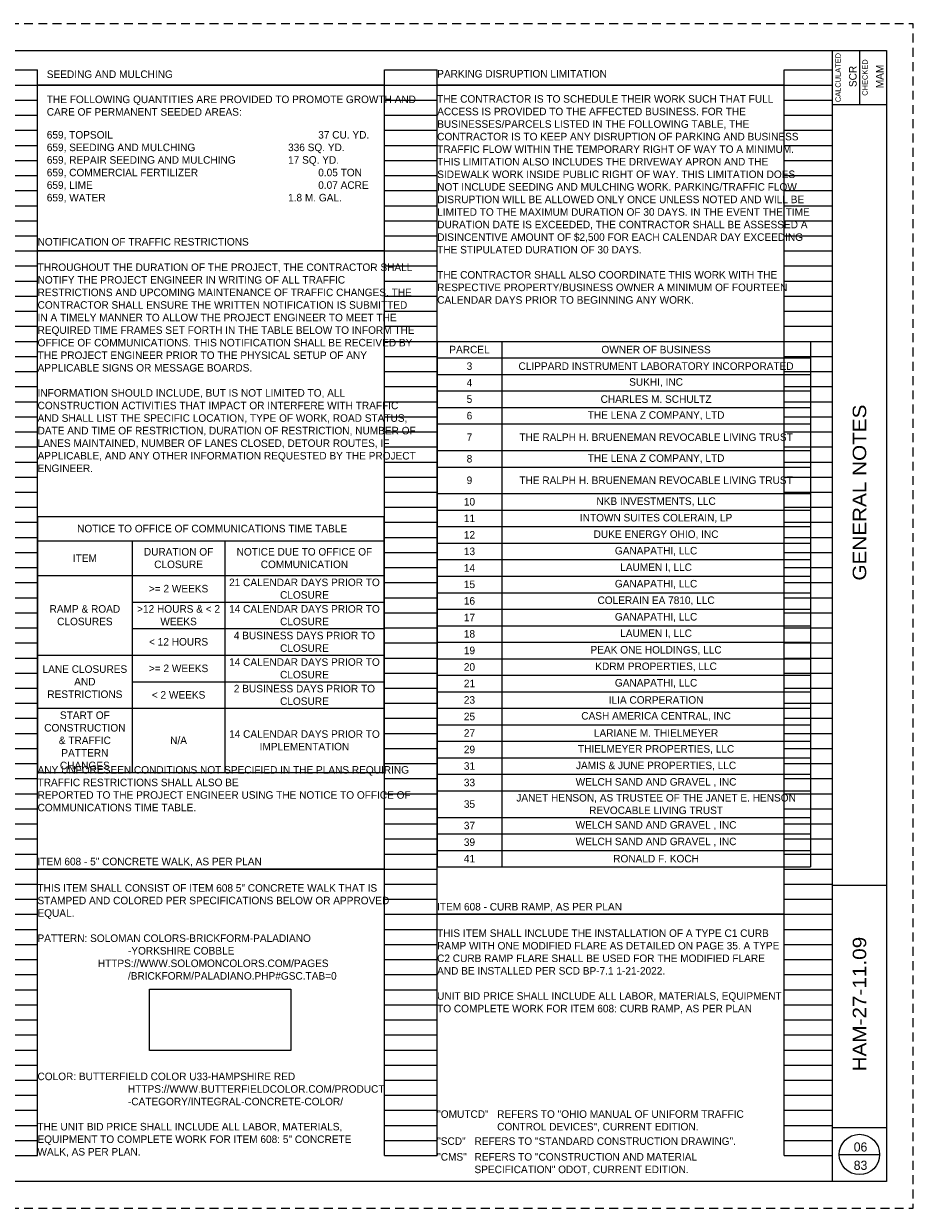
# Paper-space layout '113851GN001' of a CAD drawing. Header units: feet. Extents: x 0 to 34, y 0 to 22.
# Tile 2 of 2: x 17.5 to 34, y 0 to 22. Entities that reach past the tile are written whole.
import ezdxf
from ezdxf.enums import TextEntityAlignment as Align

# ---------------------------------------------------------------- set-up
doc = ezdxf.new("R2010")
doc.units = ezdxf.units.FT
doc.header["$MEASUREMENT"] = 0
doc.header["$XCLIPFRAME"] = 2
doc.linetypes.add('OhDOT_USTN3', pattern=[0.22, 0.165, -0.055])
doc.layers.add('0_Mview', color=7, linetype='Continuous', plot=False)
for name, color, linetype in [('SH_Border', 7, 'Continuous'), ('SH_Cut_Line', 7, 'OhDOT_USTN3'), ('SH_Data', 7, 'Continuous'), ('SH_Text', 7, 'Continuous')]:
    doc.layers.add(name, color=color, linetype=linetype)
doc.styles.add('Font 70-Main Title', font='txt', dxfattribs={"width": 1.15, "height": 0.25})
doc.styles.add('Slanted-Normal', font='font31.shx', dxfattribs={"height": 0.14})
doc.styles.add('Straight-Normal', font='font30.shx', dxfattribs={"height": 0.14})
doc.styles.add('Straight-Sub Title', font='font30.shx', dxfattribs={"height": 0.17})
doc.styles.add('Style-font31', font='font31.shx')
picture_1 = doc.add_image_def('image1.jpg', size_in_pixel=(340, 340))

# ---------------------------------------------------------------- blocks, each defined once
blk = doc.blocks.new('BLKWO')
at = {"layer": 'SH_Border', "color": 7, "linetype": 'Continuous'}
for p, q in [((32.5, 0.5), (32.5, 21.5)), ((33, 21.5), (33, 20.5)), ((32.5, 20.5), (33.5, 20.5)), ((32.5, 6), (33.5, 6)), ((32.5, 1.5), (33.5, 1.5))]:
    blk.add_line(p, q, dxfattribs=at)
at = {"layer": 'SH_Border', "color": 7, "linetype": 'Continuous', "flags": 128}
blk.add_lwpolyline([(2, 21.5), (33.5, 21.5), (33.5, 0.5), (2, 0.5), (2, 21.5)], close=True, dxfattribs=at)
at = {"layer": 'SH_Cut_Line', "color": 7, "linetype": 'OhDOT_USTN3', "flags": 128}
blk.add_lwpolyline([(0, 0), (34, 0), (34, 22), (0, 22), (0, 0)], close=True, dxfattribs=at)
at = {"layer": 'SH_Data', "color": 7, "linetype": 'Continuous'}
blk.add_line((32.625, 1), (33.375, 1), dxfattribs=at)
blk.add_circle((33, 1), 0.375, dxfattribs=at)
at = {"layer": 'SH_Data', "color": 7, "linetype": 'Continuous', "style": 'Straight-Normal'}
for s, p in [('CALCULATED', (32.553, 21)), ('CHECKED', (33.053, 21))]:
    blk.add_text(s, height=0.1, rotation=90, dxfattribs=at).set_placement(p, align=Align.TOP_CENTER)
at = {"layer": 'SH_Data', "style": 'Straight-Normal'}
for tag, p in [('CALCULATED', (32.989, 21.02)), ('CHECKED', (33.489, 21.02))]:
    blk.add_attdef(tag, text='', height=0.14, rotation=90, dxfattribs=at).set_placement(p, align=Align.BOTTOM_CENTER)
at = {"layer": 'SH_Data', "style": 'Font 70-Main Title', "width": 1.15}
for tag, p in [('TITLEAREA2M', (33, 13.292)), ('TITLEAREA1', (33, 3.792))]:
    blk.add_attdef(tag, text='', height=0.25, rotation=90, dxfattribs=at).set_placement(p, align=Align.MIDDLE_CENTER)
at = {"layer": 'SH_Data', "style": 'Straight-Sub Title'}
for tag, p in [('SHEETNO', (33.02, 1.003)), ('SHEETTOTAL', (33.02, 0.663))]:
    blk.add_attdef(tag, text='', height=0.17, dxfattribs=at).set_placement(p, align=Align.BOTTOM_CENTER)
blk = doc.blocks.new('4COL')
at = {"layer": 'Defpoints', "color": 3, "linetype": 'Continuous'}
for p, q in [((2, 0.98), (2, 21.14)), ((2, 21.14), (2.9, 21.14)), ((2.9, 0.98), (2.9, 21.14)), ((9.34, 0.98), (9.34, 21.14)), ((9.34, 21.14), (10.32, 21.14)), ((10.32, 0.98), (10.32, 21.14)), ((16.76, 0.98), (16.76, 21.14)), ((16.76, 21.14), (17.74, 21.14)), ((17.74, 0.98), (17.74, 21.14)), ((24.18, 0.98), (24.18, 21.14)), ((24.18, 21.14), (25.16, 21.14)), ((25.16, 0.98), (25.16, 21.14)), ((31.6, 0.98), (31.6, 21.14)), ((31.6, 21.14), (32.5, 21.14)), ((32.5, 0.98), (32.5, 21.14)), ((2, 20.86), (2.9, 20.86)), ((9.34, 20.86), (10.32, 20.86)), ((16.76, 20.86), (17.74, 20.86)), ((24.18, 20.86), (25.16, 20.86)), ((31.6, 20.86), (32.5, 20.86)), ((2, 20.58), (2.9, 20.58)), ((9.34, 20.58), (10.32, 20.58)), ((16.76, 20.58), (17.74, 20.58)), ((24.18, 20.58), (25.16, 20.58)), ((31.6, 20.58), (32.5, 20.58)), ((2, 20.3), (2.9, 20.3)), ((9.34, 20.3), (10.32, 20.3)), ((16.76, 20.3), (17.74, 20.3)), ((24.18, 20.3), (25.16, 20.3)), ((31.6, 20.3), (32.5, 20.3)), ((2, 20.02), (2.9, 20.02)), ((9.34, 20.02), (10.32, 20.02)), ((16.76, 20.02), (17.74, 20.02)), ((24.18, 20.02), (25.16, 20.02)), ((31.6, 20.02), (32.5, 20.02)), ((2, 19.74), (2.9, 19.74)), ((9.34, 19.74), (10.32, 19.74)), ((16.76, 19.74), (17.74, 19.74)), ((24.18, 19.74), (25.16, 19.74)), ((31.6, 19.74), (32.5, 19.74)), ((2, 19.46), (2.9, 19.46)), ((9.34, 19.46), (10.32, 19.46)), ((16.76, 19.46), (17.74, 19.46)), ((24.18, 19.46), (25.16, 19.46)), ((31.6, 19.46), (32.5, 19.46)), ((2, 19.18), (2.9, 19.18)), ((9.34, 19.18), (10.32, 19.18)), ((16.76, 19.18), (17.74, 19.18)), ((24.18, 19.18), (25.16, 19.18)), ((31.6, 19.18), (32.5, 19.18)), ((2, 18.9), (2.9, 18.9)), ((9.34, 18.9), (10.32, 18.9)), ((16.76, 18.9), (17.74, 18.9)), ((24.18, 18.9), (25.16, 18.9)), ((31.6, 18.9), (32.5, 18.9)), ((2, 18.62), (2.9, 18.62)), ((9.34, 18.62), (10.32, 18.62)), ((16.76, 18.62), (17.74, 18.62)), ((24.18, 18.62), (25.16, 18.62)), ((31.6, 18.62), (32.5, 18.62)), ((2, 18.34), (2.9, 18.34)), ((9.34, 18.34), (10.32, 18.34)), ((16.76, 18.34), (17.74, 18.34)), ((24.18, 18.34), (25.16, 18.34)), ((31.6, 18.34), (32.5, 18.34)), ((2, 18.06), (2.9, 18.06)), ((9.34, 18.06), (10.32, 18.06)), ((16.76, 18.06), (17.74, 18.06)), ((24.18, 18.06), (25.16, 18.06)), ((31.6, 18.06), (32.5, 18.06)), ((2, 17.78), (2.9, 17.78)), ((9.34, 17.78), (10.32, 17.78)), ((16.76, 17.78), (17.74, 17.78)), ((24.18, 17.78), (25.16, 17.78)), ((31.6, 17.78), (32.5, 17.78)), ((2, 17.5), (2.9, 17.5)), ((9.34, 17.5), (10.32, 17.5)), ((16.76, 17.5), (17.74, 17.5)), ((24.18, 17.5), (25.16, 17.5)), ((31.6, 17.5), (32.5, 17.5)), ((2, 17.22), (2.9, 17.22)), ((9.34, 17.22), (10.32, 17.22)), ((16.76, 17.22), (17.74, 17.22)), ((24.18, 17.22), (25.16, 17.22)), ((31.6, 17.22), (32.5, 17.22)), ((2, 16.94), (2.9, 16.94)), ((9.34, 16.94), (10.32, 16.94)), ((16.76, 16.94), (17.74, 16.94)), ((24.18, 16.94), (25.16, 16.94)), ((31.6, 16.94), (32.5, 16.94)), ((2, 16.66), (2.9, 16.66)), ((9.34, 16.66), (10.32, 16.66)), ((16.76, 16.66), (17.74, 16.66)), ((24.18, 16.66), (25.16, 16.66)), ((31.6, 16.66), (32.5, 16.66)), ((2, 16.38), (2.9, 16.38)), ((9.34, 16.38), (10.32, 16.38)), ((16.76, 16.38), (17.74, 16.38)), ((24.18, 16.38), (25.16, 16.38)), ((31.6, 16.38), (32.5, 16.38)), ((2, 16.1), (2.9, 16.1)), ((9.34, 16.1), (10.32, 16.1)), ((16.76, 16.1), (17.74, 16.1)), ((24.18, 16.1), (25.16, 16.1)), ((31.6, 16.1), (32.5, 16.1)), ((2, 15.82), (2.9, 15.82)), ((9.34, 15.82), (10.32, 15.82)), ((16.76, 15.82), (17.74, 15.82)), ((24.18, 15.82), (25.16, 15.82)), ((31.6, 15.82), (32.5, 15.82)), ((2, 15.54), (2.9, 15.54)), ((9.34, 15.54), (10.32, 15.54)), ((16.76, 15.54), (17.74, 15.54)), ((24.18, 15.54), (25.16, 15.54)), ((31.6, 15.54), (32.5, 15.54)), ((2, 15.26), (2.9, 15.26)), ((9.34, 15.26), (10.32, 15.26)), ((16.76, 15.26), (17.74, 15.26)), ((24.18, 15.26), (25.16, 15.26)), ((31.6, 15.26), (32.5, 15.26)), ((2, 14.98), (2.9, 14.98)), ((9.34, 14.98), (10.32, 14.98)), ((16.76, 14.98), (17.74, 14.98)), ((24.18, 14.98), (25.16, 14.98)), ((31.6, 14.98), (32.5, 14.98)), ((2, 14.7), (2.9, 14.7)), ((9.34, 14.7), (10.32, 14.7)), ((16.76, 14.7), (17.74, 14.7)), ((24.18, 14.7), (25.16, 14.7)), ((31.6, 14.7), (32.5, 14.7)), ((2, 14.42), (2.9, 14.42)), ((9.34, 14.42), (10.32, 14.42)), ((16.76, 14.42), (17.74, 14.42)), ((24.18, 14.42), (25.16, 14.42)), ((31.6, 14.42), (32.5, 14.42)), ((2, 14.14), (2.9, 14.14)), ((9.34, 14.14), (10.32, 14.14)), ((16.76, 14.14), (17.74, 14.14)), ((24.18, 14.14), (25.16, 14.14)), ((31.6, 14.14), (32.5, 14.14)), ((2, 13.86), (2.9, 13.86)), ((9.34, 13.86), (10.32, 13.86)), ((16.76, 13.86), (17.74, 13.86)), ((24.18, 13.86), (25.16, 13.86)), ((31.6, 13.86), (32.5, 13.86)), ((2, 13.58), (2.9, 13.58)), ((9.34, 13.58), (10.32, 13.58)), ((16.76, 13.58), (17.74, 13.58)), ((24.18, 13.58), (25.16, 13.58)), ((31.6, 13.58), (32.5, 13.58)), ((2, 13.3), (2.9, 13.3)), ((9.34, 13.3), (10.32, 13.3)), ((16.76, 13.3), (17.74, 13.3)), ((24.18, 13.3), (25.16, 13.3)), ((31.6, 13.3), (32.5, 13.3)), ((2, 13.02), (2.9, 13.02)), ((9.34, 13.02), (10.32, 13.02)), ((16.76, 13.02), (17.74, 13.02)), ((24.18, 13.02), (25.16, 13.02)), ((31.6, 13.02), (32.5, 13.02)), ((2, 12.74), (2.9, 12.74)), ((9.34, 12.74), (10.32, 12.74)), ((16.76, 12.74), (17.74, 12.74)), ((24.18, 12.74), (25.16, 12.74)), ((31.6, 12.74), (32.5, 12.74)), ((2, 12.46), (2.9, 12.46)), ((9.34, 12.46), (10.32, 12.46)), ((16.76, 12.46), (17.74, 12.46)), ((24.18, 12.46), (25.16, 12.46)), ((31.6, 12.46), (32.5, 12.46)), ((2, 12.18), (2.9, 12.18)), ((9.34, 12.18), (10.32, 12.18)), ((16.76, 12.18), (17.74, 12.18)), ((24.18, 12.18), (25.16, 12.18)), ((31.6, 12.18), (32.5, 12.18)), ((2, 11.9), (2.9, 11.9)), ((9.34, 11.9), (10.32, 11.9)), ((16.76, 11.9), (17.74, 11.9)), ((24.18, 11.9), (25.16, 11.9)), ((31.6, 11.9), (32.5, 11.9)), ((2, 11.62), (2.9, 11.62)), ((9.34, 11.62), (10.32, 11.62)), ((16.76, 11.62), (17.74, 11.62)), ((24.18, 11.62), (25.16, 11.62)), ((31.6, 11.62), (32.5, 11.62)), ((2, 11.34), (2.9, 11.34)), ((9.34, 11.34), (10.32, 11.34)), ((16.76, 11.34), (17.74, 11.34)), ((24.18, 11.34), (25.16, 11.34)), ((31.6, 11.34), (32.5, 11.34)), ((2, 11.06), (2.9, 11.06)), ((9.34, 11.06), (10.32, 11.06)), ((16.76, 11.06), (17.74, 11.06)), ((24.18, 11.06), (25.16, 11.06)), ((31.6, 11.06), (32.5, 11.06)), ((2, 10.78), (2.9, 10.78)), ((9.34, 10.78), (10.32, 10.78)), ((16.76, 10.78), (17.74, 10.78)), ((24.18, 10.78), (25.16, 10.78)), ((31.6, 10.78), (32.5, 10.78)), ((2, 10.5), (2.9, 10.5)), ((9.34, 10.5), (10.32, 10.5)), ((16.76, 10.5), (17.74, 10.5)), ((24.18, 10.5), (25.16, 10.5)), ((31.6, 10.5), (32.5, 10.5)), ((2, 10.22), (2.9, 10.22)), ((9.34, 10.22), (10.32, 10.22)), ((16.76, 10.22), (17.74, 10.22)), ((24.18, 10.22), (25.16, 10.22)), ((31.6, 10.22), (32.5, 10.22)), ((2, 9.94), (2.9, 9.94)), ((9.34, 9.94), (10.32, 9.94)), ((16.76, 9.94), (17.74, 9.94)), ((24.18, 9.94), (25.16, 9.94)), ((31.6, 9.94), (32.5, 9.94)), ((2, 9.66), (2.9, 9.66)), ((9.34, 9.66), (10.32, 9.66)), ((16.76, 9.66), (17.74, 9.66)), ((24.18, 9.66), (25.16, 9.66)), ((31.6, 9.66), (32.5, 9.66)), ((2, 9.38), (2.9, 9.38)), ((9.34, 9.38), (10.32, 9.38)), ((16.76, 9.38), (17.74, 9.38)), ((24.18, 9.38), (25.16, 9.38)), ((31.6, 9.38), (32.5, 9.38)), ((2, 9.1), (2.9, 9.1)), ((9.34, 9.1), (10.32, 9.1)), ((16.76, 9.1), (17.74, 9.1)), ((24.18, 9.1), (25.16, 9.1)), ((31.6, 9.1), (32.5, 9.1)), ((2, 8.82), (2.9, 8.82)), ((9.34, 8.82), (10.32, 8.82)), ((16.76, 8.82), (17.74, 8.82)), ((24.18, 8.82), (25.16, 8.82)), ((31.6, 8.82), (32.5, 8.82)), ((2, 8.54), (2.9, 8.54)), ((9.34, 8.54), (10.32, 8.54)), ((16.76, 8.54), (17.74, 8.54)), ((24.18, 8.54), (25.16, 8.54)), ((31.6, 8.54), (32.5, 8.54)), ((2, 8.26), (2.9, 8.26)), ((9.34, 8.26), (10.32, 8.26)), ((16.76, 8.26), (17.74, 8.26)), ((24.18, 8.26), (25.16, 8.26)), ((31.6, 8.26), (32.5, 8.26)), ((2, 7.98), (2.9, 7.98)), ((9.34, 7.98), (10.32, 7.98)), ((16.76, 7.98), (17.74, 7.98)), ((24.18, 7.98), (25.16, 7.98)), ((31.6, 7.98), (32.5, 7.98)), ((2, 7.7), (2.9, 7.7)), ((9.34, 7.7), (10.32, 7.7)), ((16.76, 7.7), (17.74, 7.7)), ((24.18, 7.7), (25.16, 7.7)), ((31.6, 7.7), (32.5, 7.7)), ((2, 7.42), (2.9, 7.42)), ((9.34, 7.42), (10.32, 7.42)), ((16.76, 7.42), (17.74, 7.42)), ((24.18, 7.42), (25.16, 7.42)), ((31.6, 7.42), (32.5, 7.42)), ((2, 7.14), (2.9, 7.14)), ((9.34, 7.14), (10.32, 7.14)), ((16.76, 7.14), (17.74, 7.14)), ((24.18, 7.14), (25.16, 7.14)), ((31.6, 7.14), (32.5, 7.14)), ((2, 6.86), (2.9, 6.86)), ((9.34, 6.86), (10.32, 6.86)), ((16.76, 6.86), (17.74, 6.86)), ((24.18, 6.86), (25.16, 6.86)), ((31.6, 6.86), (32.5, 6.86)), ((2, 6.58), (2.9, 6.58)), ((9.34, 6.58), (10.32, 6.58)), ((16.76, 6.58), (17.74, 6.58)), ((24.18, 6.58), (25.16, 6.58)), ((31.6, 6.58), (32.5, 6.58)), ((2, 6.3), (2.9, 6.3)), ((9.34, 6.3), (10.32, 6.3)), ((16.76, 6.3), (17.74, 6.3)), ((24.18, 6.3), (25.16, 6.3)), ((31.6, 6.3), (32.5, 6.3)), ((2, 6.02), (2.9, 6.02)), ((9.34, 6.02), (10.32, 6.02)), ((16.76, 6.02), (17.74, 6.02)), ((24.18, 6.02), (25.16, 6.02)), ((31.6, 6.02), (32.5, 6.02)), ((2, 5.74), (2.9, 5.74)), ((9.34, 5.74), (10.32, 5.74)), ((16.76, 5.74), (17.74, 5.74)), ((24.18, 5.74), (25.16, 5.74)), ((31.6, 5.74), (32.5, 5.74)), ((2, 5.46), (2.9, 5.46)), ((9.34, 5.46), (10.32, 5.46)), ((16.76, 5.46), (17.74, 5.46)), ((24.18, 5.46), (25.16, 5.46)), ((31.6, 5.46), (32.5, 5.46)), ((2, 5.18), (2.9, 5.18)), ((9.34, 5.18), (10.32, 5.18)), ((16.76, 5.18), (17.74, 5.18)), ((24.18, 5.18), (25.16, 5.18)), ((31.6, 5.18), (32.5, 5.18)), ((2, 4.9), (2.9, 4.9)), ((9.34, 4.9), (10.32, 4.9)), ((16.76, 4.9), (17.74, 4.9)), ((24.18, 4.9), (25.16, 4.9)), ((31.6, 4.9), (32.5, 4.9)), ((2, 4.62), (2.9, 4.62)), ((9.34, 4.62), (10.32, 4.62)), ((16.76, 4.62), (17.74, 4.62)), ((24.18, 4.62), (25.16, 4.62)), ((31.6, 4.62), (32.5, 4.62)), ((2, 4.34), (2.9, 4.34)), ((9.34, 4.34), (10.32, 4.34)), ((16.76, 4.34), (17.74, 4.34)), ((24.18, 4.34), (25.16, 4.34)), ((31.6, 4.34), (32.5, 4.34)), ((2, 4.06), (2.9, 4.06)), ((9.34, 4.06), (10.32, 4.06)), ((16.76, 4.06), (17.74, 4.06)), ((24.18, 4.06), (25.16, 4.06)), ((31.6, 4.06), (32.5, 4.06)), ((2, 3.78), (2.9, 3.78)), ((9.34, 3.78), (10.32, 3.78)), ((16.76, 3.78), (17.74, 3.78)), ((24.18, 3.78), (25.16, 3.78)), ((31.6, 3.78), (32.5, 3.78)), ((2, 3.5), (2.9, 3.5)), ((9.34, 3.5), (10.32, 3.5)), ((16.76, 3.5), (17.74, 3.5)), ((24.18, 3.5), (25.16, 3.5)), ((31.6, 3.5), (32.5, 3.5)), ((2, 3.22), (2.9, 3.22)), ((9.34, 3.22), (10.32, 3.22)), ((16.76, 3.22), (17.74, 3.22)), ((24.18, 3.22), (25.16, 3.22)), ((31.6, 3.22), (32.5, 3.22)), ((2, 2.94), (2.9, 2.94)), ((9.34, 2.94), (10.32, 2.94)), ((16.76, 2.94), (17.74, 2.94)), ((24.18, 2.94), (25.16, 2.94)), ((31.6, 2.94), (32.5, 2.94)), ((2, 2.66), (2.9, 2.66)), ((9.34, 2.66), (10.32, 2.66)), ((16.76, 2.66), (17.74, 2.66)), ((24.18, 2.66), (25.16, 2.66)), ((31.6, 2.66), (32.5, 2.66)), ((2, 2.38), (2.9, 2.38)), ((9.34, 2.38), (10.32, 2.38)), ((16.76, 2.38), (17.74, 2.38)), ((24.18, 2.38), (25.16, 2.38)), ((31.6, 2.38), (32.5, 2.38)), ((2, 2.1), (2.9, 2.1)), ((9.34, 2.1), (10.32, 2.1)), ((16.76, 2.1), (17.74, 2.1)), ((24.18, 2.1), (25.16, 2.1)), ((31.6, 2.1), (32.5, 2.1)), ((2, 1.82), (2.9, 1.82)), ((9.34, 1.82), (10.32, 1.82)), ((16.76, 1.82), (17.74, 1.82)), ((24.18, 1.82), (25.16, 1.82)), ((31.6, 1.82), (32.5, 1.82)), ((2, 1.54), (2.9, 1.54)), ((9.34, 1.54), (10.32, 1.54)), ((16.76, 1.54), (17.74, 1.54)), ((24.18, 1.54), (25.16, 1.54)), ((31.6, 1.54), (32.5, 1.54)), ((2, 1.26), (2.9, 1.26)), ((9.34, 1.26), (10.32, 1.26)), ((16.76, 1.26), (17.74, 1.26)), ((24.18, 1.26), (25.16, 1.26)), ((31.6, 1.26), (32.5, 1.26)), ((2, 0.98), (2.9, 0.98)), ((9.34, 0.98), (10.32, 0.98)), ((16.76, 0.98), (17.74, 0.98)), ((24.18, 0.98), (25.16, 0.98)), ((31.6, 0.98), (32.5, 0.98))]:
    blk.add_line(p, q, dxfattribs=at)
blk.add_point((0, 0), dxfattribs=at)
blk = doc.blocks.new('*T885')
at = {"layer": 'SH_Text', "color": 0, "linetype": 'ByBlock', "lineweight": -2, "transparency": 16777216}
for p, q in [((0, 0), (6.93, 0)), ((0, 0), (0, -9.76)), ((1.198, 0), (1.198, -9.76)), ((6.93, 0), (6.93, -9.76)), ((0, -0.307), (6.93, -0.307)), ((0, -0.613), (6.93, -0.613)), ((0, -0.92), (6.93, -0.92)), ((0, -1.227), (6.93, -1.227)), ((0, -1.533), (6.93, -1.533)), ((0, -2.027), (6.93, -2.027)), ((0, -2.333), (6.93, -2.333)), ((0, -2.827), (6.93, -2.827)), ((0, -3.133), (6.93, -3.133)), ((0, -3.44), (6.93, -3.44)), ((0, -3.747), (6.93, -3.747)), ((0, -4.053), (6.93, -4.053)), ((0, -4.36), (6.93, -4.36)), ((0, -4.667), (6.93, -4.667)), ((0, -4.973), (6.93, -4.973)), ((0, -5.28), (6.93, -5.28)), ((0, -5.587), (6.93, -5.587)), ((0, -5.893), (6.93, -5.893)), ((0, -6.2), (6.93, -6.2)), ((0, -6.507), (6.93, -6.507)), ((0, -6.813), (6.93, -6.813)), ((0, -7.12), (6.93, -7.12)), ((0, -7.427), (6.93, -7.427)), ((0, -7.733), (6.93, -7.733)), ((0, -8.04), (6.93, -8.04)), ((0, -8.347), (6.93, -8.347)), ((0, -8.84), (6.93, -8.84)), ((0, -9.147), (6.93, -9.147)), ((0, -9.453), (6.93, -9.453)), ((0, -9.76), (6.93, -9.76))]:
    blk.add_line(p, q, dxfattribs=at)
at = {"layer": 'SH_Text', "color": 0, "transparency": 16777216, "char_height": 0.14, "attachment_point": 5, "style": 'Slanted-Normal'}
for s, insert, width in [('PARCEL', (0.599, -0.153), 1.07782), ('OWNER OF BUSINESS', (4.064, -0.153), 5.61218), ('3', (0.599, -0.46), 1.07782), ('CLIPPARD INSTRUMENT LABORATORY INCORPORATED', (4.064, -0.46), 5.61218), ('4', (0.599, -0.767), 1.07782), ('SUKHI, INC', (4.064, -0.767), 5.61218), ('5', (0.599, -1.073), 1.07782), ('CHARLES M. SCHULTZ', (4.064, -1.073), 5.61218), ('6', (0.599, -1.38), 1.07782), ('THE LENA Z COMPANY, LTD', (4.064, -1.38), 5.61218), ('7', (0.599, -1.78), 1.07782), ('THE RALPH H. BRUENEMAN REVOCABLE LIVING TRUST', (4.064, -1.78), 5.61218), ('8', (0.599, -2.18), 1.07782), ('THE LENA Z COMPANY, LTD', (4.064, -2.18), 5.61218), ('9', (0.599, -2.58), 1.07782), ('{\\Ffont31|c0;THE RALPH H. BRUENEMAN REVOCABLE LIVING TRUST}', (4.064, -2.58), 5.61218), ('10', (0.599, -2.98), 1.07782), ('NKB INVESTMENTS, LLC', (4.064, -2.98), 5.61218), ('11', (0.599, -3.287), 1.07782), ('INTOWN SUITES COLERAIN, LP ', (4.064, -3.287), 5.61218), ('12', (0.599, -3.593), 1.07782), ('DUKE ENERGY OHIO, INC', (4.064, -3.593), 5.61218), ('13', (0.599, -3.9), 1.07782), ('GANAPATHI, LLC', (4.064, -3.9), 5.61218), ('14', (0.599, -4.207), 1.07782), ('LAUMEN I, LLC', (4.064, -4.207), 5.61218), ('15', (0.599, -4.513), 1.07782), ('GANAPATHI, LLC', (4.064, -4.513), 5.61218), ('16', (0.599, -4.82), 1.07782), ('COLERAIN EA 7810, LLC', (4.064, -4.82), 5.61218), ('17', (0.599, -5.127), 1.07782), ('GANAPATHI, LLC', (4.064, -5.127), 5.61218), ('18', (0.599, -5.433), 1.07782), ('LAUMEN I, LLC', (4.064, -5.433), 5.61218), ('19', (0.599, -5.74), 1.07782), ('PEAK ONE HOLDINGS, LLC', (4.064, -5.74), 5.61218), ('20', (0.599, -6.047), 1.07782), ('KDRM PROPERTIES, LLC', (4.064, -6.047), 5.61218), ('21', (0.599, -6.353), 1.07782), ('GANAPATHI, LLC', (4.064, -6.353), 5.61218), ('23', (0.599, -6.66), 1.07782), ('ILIA CORPERATION ', (4.064, -6.66), 5.61218), ('25', (0.599, -6.967), 1.07782), ('CASH AMERICA CENTRAL, INC', (4.064, -6.967), 5.61218), ('27', (0.599, -7.273), 1.07782), ('LARIANE M. THIELMEYER', (4.064, -7.273), 5.61218), ('29', (0.599, -7.58), 1.07782), ('THIELMEYER PROPERTIES, LLC', (4.064, -7.58), 5.61218), ('31', (0.599, -7.887), 1.07782), ('JAMIS & JUNE PROPERTIES, LLC', (4.064, -7.887), 5.61218), ('33', (0.599, -8.193), 1.07782), ('WELCH SAND AND GRAVEL , INC', (4.064, -8.193), 5.61218), ('35', (0.599, -8.593), 1.07782), ('JANET HENSON, AS TRUSTEE OF THE JANET E. HENSON REVOCABLE LIVING TRUST', (4.064, -8.593), 5.61218), ('37', (0.599, -8.993), 1.07782), ('WELCH SAND AND GRAVEL , INC', (4.064, -8.993), 5.61218), ('39', (0.599, -9.3), 1.07782), ('{\\Ffont31|c0;WELCH SAND AND GRAVEL , INC}', (4.064, -9.3), 5.61218), ('41', (0.599, -9.607), 1.07782), ('RONALD F. KOCH', (4.064, -9.607), 5.61218)]:
    blk.add_mtext(s, dxfattribs=dict(at, insert=insert, width=width))
blk = doc.blocks.new('*T891')
at = {"layer": 'SH_Text', "color": 0, "linetype": 'ByBlock', "lineweight": -2, "transparency": 16777216}
for p, q in [((0, 0), (6.431, 0)), ((0, 0), (0, -4.756)), ((6.431, 0), (6.431, -4.756)), ((0, -0.453), (6.431, -0.453)), ((1.756, -0.453), (1.756, -4.756)), ((3.48, -0.453), (3.48, -4.756)), ((0, -1.096), (6.431, -1.096)), ((1.756, -1.59), (6.431, -1.59)), ((1.756, -2.083), (6.431, -2.083)), ((0, -2.576), (6.431, -2.576)), ((1.756, -3.07), (6.431, -3.07)), ((0, -3.563), (6.431, -3.563)), ((0, -4.756), (6.431, -4.756))]:
    blk.add_line(p, q, dxfattribs=at)
at = {"layer": 'SH_Text', "color": 0, "transparency": 16777216, "char_height": 0.14, "attachment_point": 5, "style": 'Slanted-Normal'}
for s, insert, width in [('{\\Ffont31|c0;\\C256; NOTICE TO OFFICE OF COMMUNICATIONS TIME TABLE}', (3.215, -0.227), 6.31063), ('DURATION OF CLOSURE', (2.618, -0.775), 1.60362), ('NOTICE DUE TO OFFICE OF COMMUNICATION', (4.955, -0.775), 2.83059), ('ITEM', (0.878, -0.775), 1.63641), ('>= 2 WEEKS', (2.618, -1.343), 1.60362), ('21 CALENDAR DAYS PRIOR TO CLOSURE', (4.955, -1.343), 2.83059), ('RAMP & ROAD CLOSURES ', (0.878, -1.836), 1.63641), ('>12 HOURS & < 2 WEEKS', (2.618, -1.836), 1.60362), ('14 CALENDAR DAYS PRIOR TO CLOSURE', (4.955, -1.836), 2.83059), ('4 BUSINESS DAYS PRIOR TO CLOSURE ', (4.955, -2.33), 2.83059), ('< 12 HOURS', (2.618, -2.33), 1.60362), ('14 CALENDAR DAYS PRIOR TO CLOSURE', (4.955, -2.823), 2.83059), ('LANE CLOSURES AND RESTRICTIONS ', (0.878, -3.07), 1.63641), ('>= 2 WEEKS', (2.618, -2.823), 1.60362), ('< 2 WEEKS', (2.618, -3.316), 1.60362), ('2 BUSINESS DAYS PRIOR TO CLOSURE ', (4.955, -3.316), 2.83059), ('START OF CONSTRUCTION & TRAFFIC PATTERN CHANGES', (0.878, -4.16), 1.63641), ('14 CALENDAR DAYS PRIOR TO IMPLEMENTATION ', (4.955, -4.16), 2.83059), ('N/A', (2.618, -4.16), 1.60362)]:
    blk.add_mtext(s, dxfattribs=dict(at, insert=insert, width=width))

psp = doc.layouts.new('113851GN001')

# ---------------------------------------------------------------- linework, layer by layer
at = {"layer": 'SH_Text', "lineweight": 30}
for p, q in [((17.74, 20.86), (24.182, 20.86)), ((25.16, 20.86), (31.602, 20.86)), ((17.74, 17.78), (24.18, 17.78)), ((17.74, 6.3), (24.182, 6.3)), ((25.16, 5.46), (31.602, 5.46))]:
    psp.add_line(p, q, dxfattribs=at)

# ---------------------------------------------------------------- block references
for name, p in [('*T885', (25.16, 16.1)), ('*T891', (17.74, 12.85))]:
    psp.add_blockref(name, p)
at = {"layer": '0_Mview'}
psp.add_blockref('4COL', (0, 0), dxfattribs=at)
at = {"layer": 'SH_Border'}
psp.add_blockref('BLKWO', (0, 0), dxfattribs=at).add_auto_attribs({'CHECKED': 'MAM', 'CALCULATED': 'SCR', 'TITLEAREA2M': 'GENERAL NOTES', 'TITLEAREA1': 'HAM-27-11.09', 'SHEETTOTAL': '83', 'SHEETNO': '06'})

# ---------------------------------------------------------------- texts
at = {"layer": 'SH_Text', "lineweight": 30, "style": 'Style-font31'}
psp.add_text('NOTIFICATION OF TRAFFIC RESTRICTIONS ', height=0.14, rotation=360, dxfattribs=at).set_placement((17.74, 18.02), align=Align.TOP_LEFT)
for s, p in [('ITEM 608 - 5" CONCRETE WALK, AS PER PLAN', (17.738, 6.511)), ('ITEM 608 - CURB RAMP, AS PER PLAN', (25.158, 5.671))]:
    psp.add_text(s, height=0.14, dxfattribs=at).set_placement(p, align=Align.TOP_LEFT)
at = {"layer": 'SH_Text', "char_height": 0.14, "attachment_point": 1, "line_spacing_factor": 0.999857, "style": 'Style-font31'}
for s, insert, width in [('SEEDING AND MULCHING \\P\\PTHE FOLLOWING QUANTITIES ARE PROVIDED TO PROMOTE GROWTH AND CARE OF PERMANENT SEEDED AREAS:{\\H0.82353x; \\P\\P}659, TOPSOIL^I^I^I^I^I^I^I37 CU. YD.\\P659, SEEDING AND MULCHING^I^I^I^I336 SQ. YD.  \\P659, REPAIR SEEDING AND MULCHING^I^I17 SQ. YD.\\P659, COMMERCIAL FERTILIZER^I^I^I^I0.05 TON \\P659, LIME^I^I^I^I^I^I^I^I0.07 ACRE\\P659, WATER^I^I^I^I^I^I^I1.8 M. GAL.', (17.911, 21.132), 6.93), ('PARKING DISRUPTION LIMITATION\\P\\PTHE CONTRACTOR IS TO SCHEDULE THEIR WORK SUCH THAT FULL ACCESS IS PROVIDED TO THE AFFECTED BUSINESS. FOR THE BUSINESSES/PARCELS LISTED IN THE FOLLOWING TABLE, THE CONTRACTOR IS TO KEEP ANY DISRUPTION OF PARKING AND BUSINESS TRAFFIC FLOW WITHIN THE TEMPORARY RIGHT OF WAY TO A MINIMUM. THIS LIMITATION ALSO INCLUDES THE DRIVEWAY APRON AND THE SIDEWALK WORK INSIDE PUBLIC RIGHT OF WAY. THIS LIMITATION DOES NOT INCLUDE SEEDING AND MULCHING WORK. PARKING/TRAFFIC FLOW DISRUPTION WILL BE ALLOWED ONLY ONCE UNLESS NOTED AND WILL BE LIMITED TO THE MAXIMUM DURATION OF 30 DAYS. IN THE EVENT THE TIME DURATION DATE IS EXCEEDED, THE CONTRACTOR SHALL BE ASSESSED A DISINCENTIVE AMOUNT OF $2,500 FOR EACH CALENDAR DAY EXCEEDING THE STIPULATED DURATION OF 30 DAYS.\\P\\PTHE CONTRACTOR SHALL ALSO COORDINATE THIS WORK WITH THE RESPECTIVE PROPERTY/BUSINESS OWNER A MINIMUM OF FOURTEEN CALENDAR DAYS PRIOR TO BEGINNING ANY WORK.', (25.16, 21.14), 6.93), ('\\PTHROUGHOUT THE DURATION OF THE PROJECT, THE CONTRACTOR SHALL NOTIFY THE PROJECT ENGINEER IN WRITING OF ALL TRAFFIC RESTRICTIONS AND UPCOMING MAINTENANCE OF TRAFFIC CHANGES. THE CONTRACTOR SHALL ENSURE THE WRITTEN NOTIFICATION IS SUBMITTED IN A TIMELY MANNER TO ALLOW THE PROJECT ENGINEER TO MEET THE REQUIRED TIME FRAMES SET FORTH IN THE TABLE BELOW TO INFORM THE OFFICE OF COMMUNICATIONS. THIS NOTIFICATION SHALL BE RECEIVED BY THE PROJECT ENGINEER PRIOR TO THE PHYSICAL SETUP OF ANY APPLICABLE SIGNS OR MESSAGE BOARDS.\\P\\PINFORMATION SHOULD INCLUDE, BUT IS NOT LIMITED TO, ALL CONSTRUCTION ACTIVITIES THAT IMPACT OR INTERFERE WITH TRAFFIC AND SHALL LIST THE SPECIFIC LOCATION, TYPE OF WORK, ROAD STATUS, DATE AND TIME OF RESTRICTION, DURATION OF RESTRICTION, NUMBER OF LANES MAINTAINED, NUMBER OF LANES CLOSED, DETOUR ROUTES, IF APPLICABLE, AND ANY OTHER INFORMATION REQUESTED BY THE PROJECT ENGINEER.\\P\\P\\P\\P\\P\\P\\P\\P\\P\\P\\P\\P\\P\\P\\P\\P\\P\\P\\P\\P\\P\\P\\P\\PANY UNFORESEEN CONDITIONS NOT SPECIFIED IN THE PLANS REQUIRING TRAFFIC RESTRICTIONS SHALL ALSO BE\\PREPORTED TO THE PROJECT ENGINEER USING THE NOTICE TO OFFICE OF COMMUNICATIONS TIME TABLE.', (17.74, 17.78), 7.03572), ('THIS ITEM SHALL CONSIST OF ITEM 608 5" CONCRETE WALK THAT IS STAMPED AND COLORED PER SPECIFICATIONS BELOW OR APPROVED EQUAL.  \\P\\PPATTERN: SOLOMAN COLORS-BRICKFORM-PALADIANO\\P^I^I^I-YORKSHIRE COBBLE\\P\\pi1.12;HTTPS://WWW.SOLOMONCOLORS.COM/PAGES\\P\\pi1.68;/BRICKFORM/PALADIANO.PHP#GSC.TAB=0\\P\\pi0,l1.12;\\P\\P\\P\\P\\P\\P\\pl0;\\PCOLOR: BUTTERFIELD COLOR U33-HAMPSHIRE RED\\P\\pi1.68;HTTPS://WWW.BUTTERFIELDCOLOR.COM/PRODUCT\\P-CATEGORY/INTEGRAL-CONCRETE-COLOR/\\P\\pi0;\\PTHE UNIT BID PRICE SHALL INCLUDE ALL LABOR, MATERIALS, ^JEQUIPMENT TO COMPLETE WORK FOR ITEM 608: 5" CONCRETE ^JWALK, AS PER PLAN.', (17.738, 6.02), 6.93177), ('THIS ITEM SHALL INCLUDE THE INSTALLATION OF A TYPE C1 CURB RAMP WITH ONE MODIFIED FLARE AS DETAILED ON PAGE 35. A TYPE C2 CURB RAMP FLARE SHALL BE USED FOR THE MODIFIED FLARE AND BE INSTALLED PER SCD BP-7.1 1-21-2022. \\P\\PUNIT BID PRICE SHALL INCLUDE ALL LABOR, MATERIALS, EQUIPMENT TO COMPLETE WORK FOR ITEM 608: CURB RAMP, AS PER PLAN', (25.158, 5.18), 6.42807)]:
    psp.add_mtext(s, dxfattribs=dict(at, insert=insert, width=width))
at = {"layer": 'SH_Text', "lineweight": 30, "char_height": 0.14, "attachment_point": 1, "line_spacing_factor": 0.999857, "style": 'Style-font31'}
for s, insert in [('"OMUTCD"', (25.16, 1.82)), ('"SCD"', (25.16, 1.318)), ('"CMS"', (25.16, 1.026))]:
    psp.add_mtext(s, dxfattribs=dict(at, insert=insert))
at = {"layer": 'SH_Text', "char_height": 0.14, "attachment_point": 1, "line_spacing_factor": 0.999857, "style": 'Style-font31'}
for s, insert in [('REFERS TO "OHIO MANUAL OF UNIFORM TRAFFIC \\PCONTROL DEVICES", CURRENT EDITION.', (26.273, 1.82)), ('REFERS TO "STANDARD CONSTRUCTION DRAWING".', (25.852, 1.318)), ('REFERS TO "CONSTRUCTION AND MATERIAL \\PSPECIFICATION" ODOT, CURRENT EDITION.', (25.852, 1.026))]:
    psp.add_mtext(s, dxfattribs=dict(at, insert=insert))

# ---------------------------------------------------------------- pictures from other files: only their frames are drawn
image = psp.add_image(picture_1, insert=(19.816, 2.204), size_in_units=(2.629, 2.629))
image.set_boundary_path([(-0.5, 98.07), (339.5, 245.2)])

doc.saveas('drawing.dxf')
